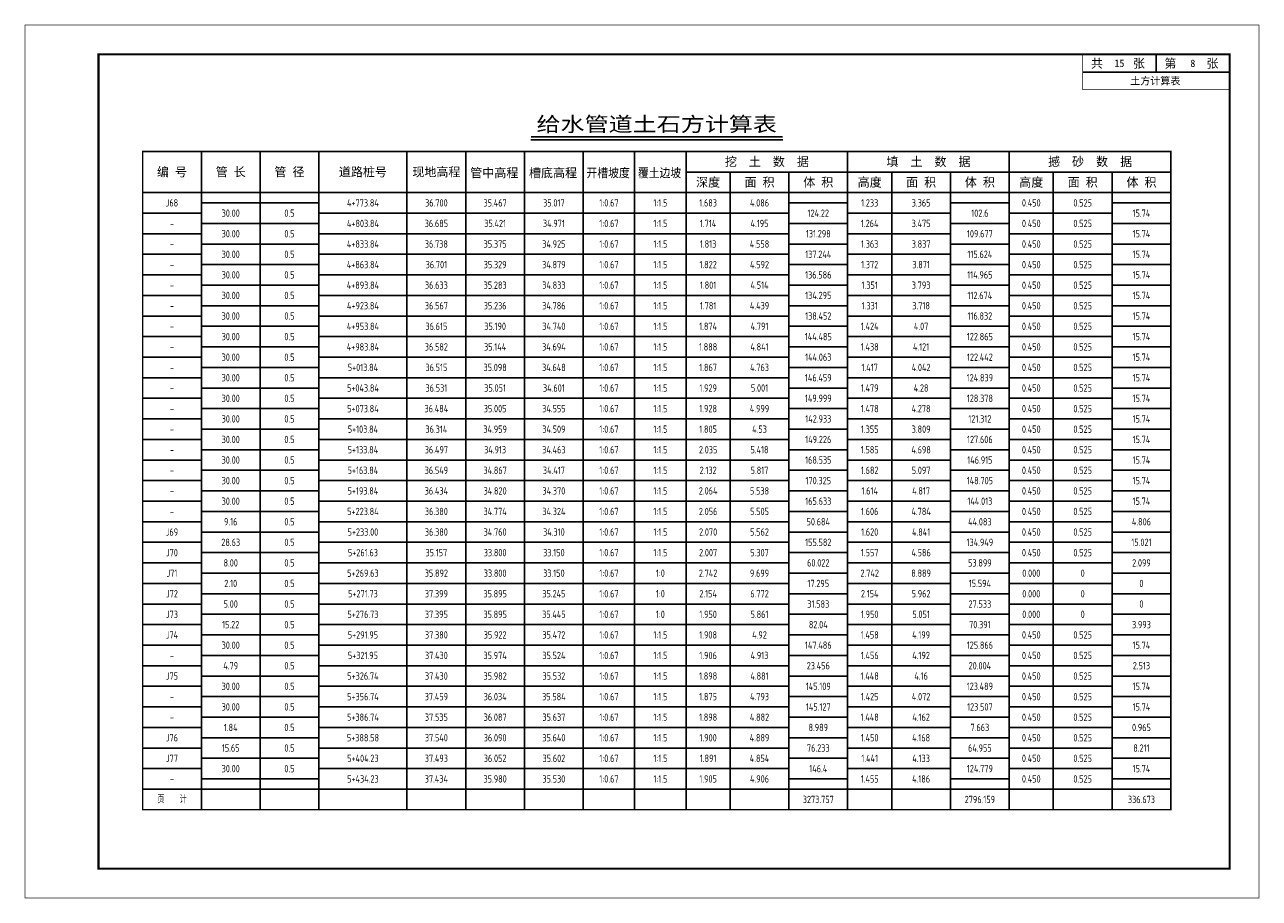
# Model space of a CAD drawing. Extents: x 336 to 6917, y 1189 to 1487.
# Tile 8 of 15: x 3416 to 3837, y 1189 to 1487. Entities that reach past the tile are written whole.
import ezdxf
from ezdxf.enums import TextEntityAlignment as Align

# ---------------------------------------------------------------- set-up
doc = ezdxf.new("R2010")
doc.units = 0
doc.layers.get('0').update_dxf_attribs({"linetype": 'CONTINUOUS'})
for name, color, linetype in [('土方_图框', 7, 'CONTINUOUS'), ('土方_土方表', 5, 'CONTINUOUS'), ('土方_土方表文字', 7, 'CONTINUOUS')]:
    doc.layers.add(name, color=color, linetype=linetype)
doc.styles.add('gpshz', font='tssdeng.shx', dxfattribs={"width": 0.7, "height": 2.5, "bigfont": 'hztxt.shx'})
doc.styles.add('仿宋_GB2312', font='txt', dxfattribs={"width": 0.7, "height": 3})
doc.styles.add('宋体', font='txt')

# ---------------------------------------------------------------- blocks, each defined once
blk = doc.blocks.new('tkx_jb')
at = {"color": 0, "linetype": 'ByBlock', "lineweight": -2}
for p, q in [((-50, 0), (0, 0)), ((-25, 0), (-25, -6)), ((-50, -6), (0, -6))]:
    blk.add_line(p, q, dxfattribs=at)
at = {"color": 0, "linetype": 'ByBlock', "lineweight": -2, "const_width": 0.25}
blk.add_lwpolyline([(0, 0), (0, -12), (-50, -12), (-50, 0)], dxfattribs=at)
at = {"color": 0, "linetype": 'ByBlock', "lineweight": -2, "style": '宋体'}
for s, p in [('共     张', (-47.19, -4.55)), ('第     张', (-22.19, -4.55))]:
    blk.add_text(s, height=3, dxfattribs=at).set_placement(p)
for tag, p in [('COUNT', (-37.5, -3)), ('PAGE', (-12.5, -3)), ('NAME', (-25.27, -8.99))]:
    blk.add_attdef(tag, text='', height=2.5, dxfattribs=at).set_placement(p, align=Align.MIDDLE_CENTER)
blk = doc.blocks.new('gsv_tfb')
at = {"color": 7, "linetype": 'ByBlock', "lineweight": -2}
blk.add_line((132.17, 227.99), (217.93, 227.99), dxfattribs=at)
at = {"color": 5, "linetype": 'ByBlock', "lineweight": -2}
for p, q in [((20, 224), (20, 0)), ((40, 224), (40, 0)), ((60, 224), (60, 0)), ((90, 224), (90, 0)), ((110, 224), (110, 0)), ((130, 224), (130, 0)), ((150, 224), (150, 0)), ((167.5, 224), (167.5, 0)), ((185, 224), (185, 0)), ((240, 224), (240, 0)), ((295, 224), (295, 0)), ((350, 217), (185, 217)), ((200, 217), (200, 0)), ((220, 217), (220, 0)), ((255, 217), (255, 0)), ((275, 217), (275, 0)), ((310, 217), (310, 0)), ((330, 217), (330, 0)), ((350, 210), (0, 210)), ((60, 206.5), (20, 206.5)), ((240, 206.5), (220, 206.5)), ((295, 206.5), (275, 206.5)), ((350, 206.5), (330, 206.5)), ((20, 203), (0, 203)), ((220, 203), (60, 203)), ((275, 203), (240, 203)), ((330, 203), (295, 203)), ((60, 199.5), (20, 199.5)), ((240, 199.5), (220, 199.5)), ((295, 199.5), (275, 199.5)), ((350, 199.5), (330, 199.5)), ((20, 196), (0, 196)), ((220, 196), (60, 196)), ((275, 196), (240, 196)), ((330, 196), (295, 196)), ((60, 192.5), (20, 192.5)), ((240, 192.5), (220, 192.5)), ((295, 192.5), (275, 192.5)), ((350, 192.5), (330, 192.5)), ((20, 189), (0, 189)), ((60, 185.5), (20, 185.5)), ((220, 189), (60, 189)), ((240, 185.5), (220, 185.5)), ((275, 189), (240, 189)), ((295, 185.5), (275, 185.5)), ((330, 189), (295, 189)), ((350, 185.5), (330, 185.5)), ((20, 182), (0, 182)), ((220, 182), (60, 182)), ((275, 182), (240, 182)), ((330, 182), (295, 182)), ((60, 178.5), (20, 178.5)), ((240, 178.5), (220, 178.5)), ((295, 178.5), (275, 178.5)), ((350, 178.5), (330, 178.5)), ((20, 175), (0, 175)), ((220, 175), (60, 175)), ((275, 175), (240, 175)), ((330, 175), (295, 175)), ((60, 171.5), (20, 171.5)), ((240, 171.5), (220, 171.5)), ((295, 171.5), (275, 171.5)), ((350, 171.5), (330, 171.5)), ((20, 168), (0, 168)), ((60, 164.5), (20, 164.5)), ((220, 168), (60, 168)), ((240, 164.5), (220, 164.5)), ((275, 168), (240, 168)), ((295, 164.5), (275, 164.5)), ((330, 168), (295, 168)), ((350, 164.5), (330, 164.5)), ((20, 161), (0, 161)), ((220, 161), (60, 161)), ((275, 161), (240, 161)), ((330, 161), (295, 161)), ((60, 157.5), (20, 157.5)), ((240, 157.5), (220, 157.5)), ((295, 157.5), (275, 157.5)), ((350, 157.5), (330, 157.5)), ((20, 154), (0, 154)), ((220, 154), (60, 154)), ((275, 154), (240, 154)), ((330, 154), (295, 154)), ((60, 150.5), (20, 150.5)), ((240, 150.5), (220, 150.5)), ((295, 150.5), (275, 150.5)), ((350, 150.5), (330, 150.5)), ((20, 147), (0, 147)), ((60, 143.5), (20, 143.5)), ((220, 147), (60, 147)), ((240, 143.5), (220, 143.5)), ((275, 147), (240, 147)), ((295, 143.5), (275, 143.5)), ((330, 147), (295, 147)), ((350, 143.5), (330, 143.5)), ((20, 140), (0, 140)), ((220, 140), (60, 140)), ((275, 140), (240, 140)), ((330, 140), (295, 140)), ((60, 136.5), (20, 136.5)), ((240, 136.5), (220, 136.5)), ((295, 136.5), (275, 136.5)), ((350, 136.5), (330, 136.5)), ((20, 133), (0, 133)), ((220, 133), (60, 133)), ((275, 133), (240, 133)), ((330, 133), (295, 133)), ((60, 129.5), (20, 129.5)), ((240, 129.5), (220, 129.5)), ((295, 129.5), (275, 129.5)), ((350, 129.5), (330, 129.5)), ((20, 126), (0, 126)), ((60, 122.5), (20, 122.5)), ((220, 126), (60, 126)), ((240, 122.5), (220, 122.5)), ((275, 126), (240, 126)), ((295, 122.5), (275, 122.5)), ((330, 126), (295, 126)), ((350, 122.5), (330, 122.5)), ((20, 119), (0, 119)), ((220, 119), (60, 119)), ((275, 119), (240, 119)), ((330, 119), (295, 119)), ((60, 115.5), (20, 115.5)), ((240, 115.5), (220, 115.5)), ((295, 115.5), (275, 115.5)), ((350, 115.5), (330, 115.5)), ((20, 112), (0, 112)), ((220, 112), (60, 112)), ((275, 112), (240, 112)), ((330, 112), (295, 112)), ((60, 108.5), (20, 108.5)), ((240, 108.5), (220, 108.5)), ((295, 108.5), (275, 108.5)), ((350, 108.5), (330, 108.5)), ((20, 105), (0, 105)), ((60, 101.5), (20, 101.5)), ((220, 105), (60, 105)), ((240, 101.5), (220, 101.5)), ((275, 105), (240, 105)), ((295, 101.5), (275, 101.5)), ((330, 105), (295, 105)), ((350, 101.5), (330, 101.5)), ((20, 98), (0, 98)), ((220, 98), (60, 98)), ((275, 98), (240, 98)), ((330, 98), (295, 98)), ((60, 94.5), (20, 94.5)), ((240, 94.5), (220, 94.5)), ((295, 94.5), (275, 94.5)), ((350, 94.5), (330, 94.5)), ((20, 91), (0, 91)), ((220, 91), (60, 91)), ((275, 91), (240, 91)), ((330, 91), (295, 91)), ((60, 87.5), (20, 87.5)), ((240, 87.5), (220, 87.5)), ((295, 87.5), (275, 87.5)), ((350, 87.5), (330, 87.5)), ((20, 84), (0, 84)), ((60, 80.5), (20, 80.5)), ((220, 84), (60, 84)), ((240, 80.5), (220, 80.5)), ((275, 84), (240, 84)), ((295, 80.5), (275, 80.5)), ((330, 84), (295, 84)), ((350, 80.5), (330, 80.5)), ((20, 77), (0, 77)), ((220, 77), (60, 77)), ((275, 77), (240, 77)), ((330, 77), (295, 77)), ((60, 73.5), (20, 73.5)), ((240, 73.5), (220, 73.5)), ((295, 73.5), (275, 73.5)), ((350, 73.5), (330, 73.5)), ((20, 70), (0, 70)), ((220, 70), (60, 70)), ((275, 70), (240, 70)), ((330, 70), (295, 70)), ((60, 66.5), (20, 66.5)), ((240, 66.5), (220, 66.5)), ((295, 66.5), (275, 66.5)), ((350, 66.5), (330, 66.5)), ((20, 63), (0, 63)), ((60, 59.5), (20, 59.5)), ((220, 63), (60, 63)), ((240, 59.5), (220, 59.5)), ((275, 63), (240, 63)), ((295, 59.5), (275, 59.5)), ((330, 63), (295, 63)), ((350, 59.5), (330, 59.5)), ((20, 56), (0, 56)), ((220, 56), (60, 56)), ((275, 56), (240, 56)), ((330, 56), (295, 56)), ((60, 52.5), (20, 52.5)), ((240, 52.5), (220, 52.5)), ((295, 52.5), (275, 52.5)), ((350, 52.5), (330, 52.5)), ((20, 49), (0, 49)), ((220, 49), (60, 49)), ((275, 49), (240, 49)), ((330, 49), (295, 49)), ((60, 45.5), (20, 45.5)), ((240, 45.5), (220, 45.5)), ((295, 45.5), (275, 45.5)), ((350, 45.5), (330, 45.5)), ((20, 42), (0, 42)), ((60, 38.5), (20, 38.5)), ((220, 42), (60, 42)), ((240, 38.5), (220, 38.5)), ((275, 42), (240, 42)), ((295, 38.5), (275, 38.5)), ((330, 42), (295, 42)), ((350, 38.5), (330, 38.5)), ((20, 35), (0, 35)), ((220, 35), (60, 35)), ((275, 35), (240, 35)), ((330, 35), (295, 35)), ((60, 31.5), (20, 31.5)), ((240, 31.5), (220, 31.5)), ((295, 31.5), (275, 31.5)), ((350, 31.5), (330, 31.5)), ((20, 28), (0, 28)), ((220, 28), (60, 28)), ((275, 28), (240, 28)), ((330, 28), (295, 28)), ((60, 24.5), (20, 24.5)), ((240, 24.5), (220, 24.5)), ((295, 24.5), (275, 24.5)), ((350, 24.5), (330, 24.5)), ((20, 21), (0, 21)), ((60, 17.5), (20, 17.5)), ((220, 21), (60, 21)), ((240, 17.5), (220, 17.5)), ((275, 21), (240, 21)), ((295, 17.5), (275, 17.5)), ((330, 21), (295, 21)), ((350, 17.5), (330, 17.5)), ((20, 14), (0, 14)), ((220, 14), (60, 14)), ((275, 14), (240, 14)), ((330, 14), (295, 14)), ((60, 10.5), (20, 10.5)), ((240, 10.5), (220, 10.5)), ((295, 10.5), (275, 10.5)), ((350, 10.5), (330, 10.5)), ((350, 7), (0, 7)), ((300, 7), (275, 7))]:
    blk.add_line(p, q, dxfattribs=at)
at = {"color": 7, "linetype": 'ByBlock', "lineweight": -2, "const_width": 0.5}
blk.add_lwpolyline([(132.17, 228.99), (217.93, 228.99)], dxfattribs=at)
at = {"color": 1, "linetype": 'ByBlock', "lineweight": -2, "const_width": 0.5}
blk.add_lwpolyline([(0, 0), (350, 0), (350, 224), (0, 224)], close=True, dxfattribs=at)
at = {"color": 7, "linetype": 'ByBlock', "lineweight": -2, "style": '仿宋_GB2312', "width": 1.2}
blk.add_text('给水管道土石方计算表', height=5, dxfattribs=at).set_placement((175, 233.38), align=Align.MIDDLE)
at = {"color": 7, "linetype": 'ByBlock', "lineweight": -2, "style": '仿宋_GB2312'}
for s, p in [('编 号', (10, 217)), ('管 长', (30, 217)), ('管 径', (50, 217)), ('道路桩号', (75, 217)), ('现地高程', (100, 217)), ('管中高程', (119.72, 216.7)), ('槽底高程', (139.72, 216.7)), ('挖  土  数  据', (212.5, 220.5)), ('填  土  数  据', (267.5, 220.5)), ('撼  砂  数  据', (322.5, 220.5)), ('深度', (192.5, 213.5)), ('面 积', (210, 213.5)), ('体 积', (230, 213.5)), ('高度', (247.5, 213.5)), ('面 积', (265, 213.5)), ('体 积', (285, 213.5)), ('高度', (302.5, 213.5)), ('面 积', (320, 213.5)), ('体 积', (340, 213.5))]:
    blk.add_text(s, height=3, dxfattribs=at).set_placement(p, align=Align.MIDDLE_CENTER)
at = {"color": 7, "linetype": 'ByBlock', "lineweight": -2, "style": '仿宋_GB2312', "width": 0.9}
for s, p in [('开槽坡度', (158.47, 216.7)), ('覆土边坡', (175.97, 216.7))]:
    blk.add_text(s, height=3, dxfattribs=at).set_placement(p, align=Align.MIDDLE_CENTER)

msp = doc.modelspace()

# ---------------------------------------------------------------- linework, layer by layer
at = {"layer": '土方_图框'}
for points, const_width in [([(3416.51, 1189.59), (3836.51, 1189.59), (3836.51, 1486.59), (3416.51, 1486.59), (3416.51, 1189.59)], 0.25), ([(3441.51, 1199.59), (3826.51, 1199.59), (3826.51, 1476.59), (3441.51, 1476.59), (3441.51, 1199.59)], 0.7)]:
    msp.add_lwpolyline(points, dxfattribs=dict(at, const_width=const_width))

# ---------------------------------------------------------------- block references
msp.add_blockref('tkx_jb', (3826.51, 1476.59), dxfattribs=at).add_auto_attribs({'NAME': '土方计算表', 'COUNT': '15', 'PAGE': '8'})
at = {"layer": '土方_土方表'}
msp.add_blockref('gsv_tfb', (3456.51, 1219.59), dxfattribs=at)

# ---------------------------------------------------------------- texts
at = {"layer": '土方_土方表文字', "style": 'gpshz', "width": 0.7}
for s, p in [('J68', (3466.51, 1426.09)), ('4+773.84', (3531.51, 1426.09)), ('36.700', (3556.51, 1426.09)), ('35.467', (3576.51, 1426.09)), ('35.017', (3596.51, 1426.09)), ('1:0.67', (3615.26, 1426.09)), ('1:1.5', (3632.76, 1426.09)), ('1.683', (3649.01, 1426.09)), ('4.086', (3666.51, 1426.09)), ('1.233', (3704.01, 1426.09)), ('3.365', (3721.51, 1426.09)), ('0.450', (3759.01, 1426.09)), ('0.525', (3776.51, 1426.09)), ('30.00', (3486.51, 1422.59)), ('0.5', (3506.51, 1422.59)), ('124.22', (3686.51, 1422.59)), ('102.6', (3741.51, 1422.59)), ('15.74', (3796.51, 1422.59)), ('-', (3466.51, 1419.09)), ('30.00', (3486.51, 1415.59)), ('0.5', (3506.51, 1415.59)), ('4+803.84', (3531.51, 1419.09)), ('36.685', (3556.51, 1419.09)), ('35.421', (3576.51, 1419.09)), ('34.971', (3596.51, 1419.09)), ('1:0.67', (3615.26, 1419.09)), ('1:1.5', (3632.76, 1419.09)), ('1.714', (3649.01, 1419.09)), ('4.195', (3666.51, 1419.09)), ('131.298', (3686.51, 1415.59)), ('1.264', (3704.01, 1419.09)), ('3.475', (3721.51, 1419.09)), ('109.677', (3741.51, 1415.59)), ('0.450', (3759.01, 1419.09)), ('0.525', (3776.51, 1419.09)), ('15.74', (3796.51, 1415.59)), ('4+833.84', (3531.51, 1412.09)), ('36.738', (3556.51, 1412.09)), ('35.375', (3576.51, 1412.09)), ('34.925', (3596.51, 1412.09)), ('1:0.67', (3615.26, 1412.09)), ('1:1.5', (3632.76, 1412.09)), ('1.813', (3649.01, 1412.09)), ('4.558', (3666.51, 1412.09)), ('1.363', (3704.01, 1412.09)), ('3.837', (3721.51, 1412.09)), ('0.450', (3759.01, 1412.09)), ('0.525', (3776.51, 1412.09)), ('-', (3466.51, 1412.09)), ('30.00', (3486.51, 1408.59)), ('0.5', (3506.51, 1408.59)), ('137.244', (3686.51, 1408.59)), ('115.624', (3741.51, 1408.59)), ('15.74', (3796.51, 1408.59)), ('-', (3466.51, 1405.09)), ('4+863.84', (3531.51, 1405.09)), ('36.701', (3556.51, 1405.09)), ('35.329', (3576.51, 1405.09)), ('34.879', (3596.51, 1405.09)), ('1:0.67', (3615.26, 1405.09)), ('1:1.5', (3632.76, 1405.09)), ('1.822', (3649.01, 1405.09)), ('4.592', (3666.51, 1405.09)), ('1.372', (3704.01, 1405.09)), ('3.871', (3721.51, 1405.09)), ('0.450', (3759.01, 1405.09)), ('0.525', (3776.51, 1405.09)), ('30.00', (3486.51, 1401.59)), ('0.5', (3506.51, 1401.59)), ('136.586', (3686.51, 1401.59)), ('114.965', (3741.51, 1401.59)), ('15.74', (3796.51, 1401.59)), ('-', (3466.51, 1398.09)), ('30.00', (3486.51, 1394.59)), ('0.5', (3506.51, 1394.59)), ('4+893.84', (3531.51, 1398.09)), ('36.633', (3556.51, 1398.09)), ('35.283', (3576.51, 1398.09)), ('34.833', (3596.51, 1398.09)), ('1:0.67', (3615.26, 1398.09)), ('1:1.5', (3632.76, 1398.09)), ('1.801', (3649.01, 1398.09)), ('4.514', (3666.51, 1398.09)), ('134.295', (3686.51, 1394.59)), ('1.351', (3704.01, 1398.09)), ('3.793', (3721.51, 1398.09)), ('112.674', (3741.51, 1394.59)), ('0.450', (3759.01, 1398.09)), ('0.525', (3776.51, 1398.09)), ('15.74', (3796.51, 1394.59)), ('4+923.84', (3531.51, 1391.09)), ('36.567', (3556.51, 1391.09)), ('35.236', (3576.51, 1391.09)), ('34.786', (3596.51, 1391.09)), ('1:0.67', (3615.26, 1391.09)), ('1:1.5', (3632.76, 1391.09)), ('1.781', (3649.01, 1391.09)), ('4.439', (3666.51, 1391.09)), ('1.331', (3704.01, 1391.09)), ('3.718', (3721.51, 1391.09)), ('0.450', (3759.01, 1391.09)), ('0.525', (3776.51, 1391.09)), ('-', (3466.51, 1391.09)), ('30.00', (3486.51, 1387.59)), ('0.5', (3506.51, 1387.59)), ('138.452', (3686.51, 1387.59)), ('116.832', (3741.51, 1387.59)), ('15.74', (3796.51, 1387.59)), ('-', (3466.51, 1384.09)), ('4+953.84', (3531.51, 1384.09)), ('36.615', (3556.51, 1384.09)), ('35.190', (3576.51, 1384.09)), ('34.740', (3596.51, 1384.09)), ('1:0.67', (3615.26, 1384.09)), ('1:1.5', (3632.76, 1384.09)), ('1.874', (3649.01, 1384.09)), ('4.791', (3666.51, 1384.09)), ('1.424', (3704.01, 1384.09)), ('4.07', (3721.51, 1384.09)), ('0.450', (3759.01, 1384.09)), ('0.525', (3776.51, 1384.09)), ('30.00', (3486.51, 1380.59)), ('0.5', (3506.51, 1380.59)), ('144.485', (3686.51, 1380.59)), ('122.865', (3741.51, 1380.59)), ('15.74', (3796.51, 1380.59)), ('-', (3466.51, 1377.09)), ('30.00', (3486.51, 1373.59)), ('0.5', (3506.51, 1373.59)), ('4+983.84', (3531.51, 1377.09)), ('36.582', (3556.51, 1377.09)), ('35.144', (3576.51, 1377.09)), ('34.694', (3596.51, 1377.09)), ('1:0.67', (3615.26, 1377.09)), ('1:1.5', (3632.76, 1377.09)), ('1.888', (3649.01, 1377.09)), ('4.841', (3666.51, 1377.09)), ('144.063', (3686.51, 1373.59)), ('1.438', (3704.01, 1377.09)), ('4.121', (3721.51, 1377.09)), ('122.442', (3741.51, 1373.59)), ('0.450', (3759.01, 1377.09)), ('0.525', (3776.51, 1377.09)), ('15.74', (3796.51, 1373.59)), ('5+013.84', (3531.51, 1370.09)), ('36.515', (3556.51, 1370.09)), ('35.098', (3576.51, 1370.09)), ('34.648', (3596.51, 1370.09)), ('1:0.67', (3615.26, 1370.09)), ('1:1.5', (3632.76, 1370.09)), ('1.867', (3649.01, 1370.09)), ('4.763', (3666.51, 1370.09)), ('1.417', (3704.01, 1370.09)), ('4.042', (3721.51, 1370.09)), ('0.450', (3759.01, 1370.09)), ('0.525', (3776.51, 1370.09)), ('-', (3466.51, 1370.09)), ('30.00', (3486.51, 1366.59)), ('0.5', (3506.51, 1366.59)), ('146.459', (3686.51, 1366.59)), ('124.839', (3741.51, 1366.59)), ('15.74', (3796.51, 1366.59)), ('-', (3466.51, 1363.09)), ('5+043.84', (3531.51, 1363.09)), ('36.531', (3556.51, 1363.09)), ('35.051', (3576.51, 1363.09)), ('34.601', (3596.51, 1363.09)), ('1:0.67', (3615.26, 1363.09)), ('1:1.5', (3632.76, 1363.09)), ('1.929', (3649.01, 1363.09)), ('5.001', (3666.51, 1363.09)), ('1.479', (3704.01, 1363.09)), ('4.28', (3721.51, 1363.09)), ('0.450', (3759.01, 1363.09)), ('0.525', (3776.51, 1363.09)), ('30.00', (3486.51, 1359.59)), ('0.5', (3506.51, 1359.59)), ('149.999', (3686.51, 1359.59)), ('128.378', (3741.51, 1359.59)), ('15.74', (3796.51, 1359.59)), ('-', (3466.51, 1356.09)), ('30.00', (3486.51, 1352.59)), ('0.5', (3506.51, 1352.59)), ('5+073.84', (3531.51, 1356.09)), ('36.484', (3556.51, 1356.09)), ('35.005', (3576.51, 1356.09)), ('34.555', (3596.51, 1356.09)), ('1:0.67', (3615.26, 1356.09)), ('1:1.5', (3632.76, 1356.09)), ('1.928', (3649.01, 1356.09)), ('4.999', (3666.51, 1356.09)), ('142.933', (3686.51, 1352.59)), ('1.478', (3704.01, 1356.09)), ('4.278', (3721.51, 1356.09)), ('121.312', (3741.51, 1352.59)), ('0.450', (3759.01, 1356.09)), ('0.525', (3776.51, 1356.09)), ('15.74', (3796.51, 1352.59)), ('5+103.84', (3531.51, 1349.09)), ('36.314', (3556.51, 1349.09)), ('34.959', (3576.51, 1349.09)), ('34.509', (3596.51, 1349.09)), ('1:0.67', (3615.26, 1349.09)), ('1:1.5', (3632.76, 1349.09)), ('1.805', (3649.01, 1349.09)), ('4.53', (3666.51, 1349.09)), ('1.355', (3704.01, 1349.09)), ('3.809', (3721.51, 1349.09)), ('0.450', (3759.01, 1349.09)), ('0.525', (3776.51, 1349.09)), ('-', (3466.51, 1349.09)), ('30.00', (3486.51, 1345.59)), ('0.5', (3506.51, 1345.59)), ('149.226', (3686.51, 1345.59)), ('127.606', (3741.51, 1345.59)), ('15.74', (3796.51, 1345.59)), ('-', (3466.51, 1342.09)), ('5+133.84', (3531.51, 1342.09)), ('36.497', (3556.51, 1342.09)), ('34.913', (3576.51, 1342.09)), ('34.463', (3596.51, 1342.09)), ('1:0.67', (3615.26, 1342.09)), ('1:1.5', (3632.76, 1342.09)), ('2.035', (3649.01, 1342.09)), ('5.418', (3666.51, 1342.09)), ('1.585', (3704.01, 1342.09)), ('4.698', (3721.51, 1342.09)), ('0.450', (3759.01, 1342.09)), ('0.525', (3776.51, 1342.09)), ('30.00', (3486.51, 1338.59)), ('0.5', (3506.51, 1338.59)), ('168.535', (3686.51, 1338.59)), ('146.915', (3741.51, 1338.59)), ('15.74', (3796.51, 1338.59)), ('-', (3466.51, 1335.09)), ('30.00', (3486.51, 1331.59)), ('0.5', (3506.51, 1331.59)), ('5+163.84', (3531.51, 1335.09)), ('36.549', (3556.51, 1335.09)), ('34.867', (3576.51, 1335.09)), ('34.417', (3596.51, 1335.09)), ('1:0.67', (3615.26, 1335.09)), ('1:1.5', (3632.76, 1335.09)), ('2.132', (3649.01, 1335.09)), ('5.817', (3666.51, 1335.09)), ('170.325', (3686.51, 1331.59)), ('1.682', (3704.01, 1335.09)), ('5.097', (3721.51, 1335.09)), ('148.705', (3741.51, 1331.59)), ('0.450', (3759.01, 1335.09)), ('0.525', (3776.51, 1335.09)), ('15.74', (3796.51, 1331.59)), ('5+193.84', (3531.51, 1328.09)), ('36.434', (3556.51, 1328.09)), ('34.820', (3576.51, 1328.09)), ('34.370', (3596.51, 1328.09)), ('1:0.67', (3615.26, 1328.09)), ('1:1.5', (3632.76, 1328.09)), ('2.064', (3649.01, 1328.09)), ('5.538', (3666.51, 1328.09)), ('1.614', (3704.01, 1328.09)), ('4.817', (3721.51, 1328.09)), ('0.450', (3759.01, 1328.09)), ('0.525', (3776.51, 1328.09)), ('-', (3466.51, 1328.09)), ('30.00', (3486.51, 1324.59)), ('0.5', (3506.51, 1324.59)), ('165.633', (3686.51, 1324.59)), ('144.013', (3741.51, 1324.59)), ('15.74', (3796.51, 1324.59)), ('-', (3466.51, 1321.09)), ('5+223.84', (3531.51, 1321.09)), ('36.380', (3556.51, 1321.09)), ('34.774', (3576.51, 1321.09)), ('34.324', (3596.51, 1321.09)), ('1:0.67', (3615.26, 1321.09)), ('1:1.5', (3632.76, 1321.09)), ('2.056', (3649.01, 1321.09)), ('5.505', (3666.51, 1321.09)), ('1.606', (3704.01, 1321.09)), ('4.784', (3721.51, 1321.09)), ('0.450', (3759.01, 1321.09)), ('0.525', (3776.51, 1321.09)), ('J69', (3466.51, 1314.09)), ('9.16', (3486.51, 1317.59)), ('0.5', (3506.51, 1317.59)), ('5+233.00', (3531.51, 1314.09)), ('36.380', (3556.51, 1314.09)), ('34.760', (3576.51, 1314.09)), ('34.310', (3596.51, 1314.09)), ('1:0.67', (3615.26, 1314.09)), ('2.070', (3649.01, 1314.09)), ('5.562', (3666.51, 1314.09)), ('50.684', (3686.51, 1317.59)), ('1.620', (3704.01, 1314.09)), ('44.083', (3741.51, 1317.59)), ('0.450', (3759.01, 1314.09)), ('0.525', (3776.51, 1314.09)), ('4.806', (3796.51, 1317.59)), ('28.63', (3486.51, 1310.59)), ('0.5', (3506.51, 1310.59)), ('1:1.5', (3632.76, 1314.09)), ('155.582', (3686.51, 1310.59)), ('4.841', (3721.51, 1314.09)), ('134.949', (3741.51, 1310.59)), ('15.021', (3796.51, 1310.59)), ('J70', (3466.51, 1307.09)), ('5+261.63', (3531.51, 1307.09)), ('35.157', (3556.51, 1307.09)), ('33.800', (3576.51, 1307.09)), ('33.150', (3596.51, 1307.09)), ('1:0.67', (3615.26, 1307.09)), ('1:1.5', (3632.76, 1307.09)), ('2.007', (3649.01, 1307.09)), ('5.307', (3666.51, 1307.09)), ('1.557', (3704.01, 1307.09)), ('4.586', (3721.51, 1307.09)), ('0.450', (3759.01, 1307.09)), ('0.525', (3776.51, 1307.09)), ('8.00', (3486.51, 1303.59)), ('0.5', (3506.51, 1303.59)), ('60.022', (3686.51, 1303.59)), ('53.899', (3741.51, 1303.59)), ('2.099', (3796.51, 1303.59)), ('J71', (3466.51, 1300.09)), ('5+269.63', (3531.51, 1300.09)), ('35.892', (3556.51, 1300.09)), ('33.800', (3576.51, 1300.09)), ('33.150', (3596.51, 1300.09)), ('1:0.67', (3615.26, 1300.09)), ('1:0', (3632.76, 1300.09)), ('2.742', (3649.01, 1300.09)), ('9.699', (3666.51, 1300.09)), ('2.742', (3704.01, 1300.09)), ('8.889', (3721.51, 1300.09)), ('0.000', (3759.01, 1300.09)), ('0', (3776.51, 1300.09)), ('J72', (3466.51, 1293.09)), ('2.10', (3486.51, 1296.59)), ('0.5', (3506.51, 1296.59)), ('5+271.73', (3531.51, 1293.09)), ('37.399', (3556.51, 1293.09)), ('35.895', (3576.51, 1293.09)), ('35.245', (3596.51, 1293.09)), ('1:0.67', (3615.26, 1293.09)), ('1:0', (3632.76, 1293.09)), ('2.154', (3649.01, 1293.09)), ('6.772', (3666.51, 1293.09)), ('17.295', (3686.51, 1296.59)), ('2.154', (3704.01, 1293.09)), ('5.962', (3721.51, 1293.09)), ('15.594', (3741.51, 1296.59)), ('0.000', (3759.01, 1293.09)), ('0', (3776.51, 1293.09)), ('0', (3796.51, 1296.59)), ('5.00', (3486.51, 1289.59)), ('0.5', (3506.51, 1289.59)), ('31.583', (3686.51, 1289.59)), ('27.533', (3741.51, 1289.59)), ('0', (3796.51, 1289.59)), ('J73', (3466.51, 1286.09)), ('5+276.73', (3531.51, 1286.09)), ('37.395', (3556.51, 1286.09)), ('35.895', (3576.51, 1286.09)), ('35.445', (3596.51, 1286.09)), ('1:0.67', (3615.26, 1286.09)), ('1:0', (3632.76, 1286.09)), ('1.950', (3649.01, 1286.09)), ('5.861', (3666.51, 1286.09)), ('1.950', (3704.01, 1286.09)), ('5.051', (3721.51, 1286.09)), ('0.000', (3759.01, 1286.09)), ('0', (3776.51, 1286.09)), ('15.22', (3486.51, 1282.59)), ('0.5', (3506.51, 1282.59)), ('82.04', (3686.51, 1282.59)), ('70.391', (3741.51, 1282.59)), ('3.993', (3796.51, 1282.59)), ('J74', (3466.51, 1279.09)), ('5+291.95', (3531.51, 1279.09)), ('37.380', (3556.51, 1279.09)), ('35.922', (3576.51, 1279.09)), ('35.472', (3596.51, 1279.09)), ('1:0.67', (3615.26, 1279.09)), ('1:1.5', (3632.76, 1279.09)), ('1.908', (3649.01, 1279.09)), ('4.92', (3666.51, 1279.09)), ('1.458', (3704.01, 1279.09)), ('4.199', (3721.51, 1279.09)), ('0.450', (3759.01, 1279.09)), ('0.525', (3776.51, 1279.09)), ('30.00', (3486.51, 1275.59)), ('0.5', (3506.51, 1275.59)), ('5+321.95', (3531.51, 1272.09)), ('37.430', (3556.51, 1272.09)), ('35.974', (3576.51, 1272.09)), ('35.524', (3596.51, 1272.09)), ('1:0.67', (3615.26, 1272.09)), ('1.906', (3649.01, 1272.09)), ('4.913', (3666.51, 1272.09)), ('147.486', (3686.51, 1275.59)), ('1.456', (3704.01, 1272.09)), ('4.192', (3721.51, 1272.09)), ('125.866', (3741.51, 1275.59)), ('0.450', (3759.01, 1272.09)), ('0.525', (3776.51, 1272.09)), ('15.74', (3796.51, 1275.59)), ('-', (3466.51, 1272.09)), ('4.79', (3486.51, 1268.59)), ('0.5', (3506.51, 1268.59)), ('1:1.5', (3632.76, 1272.09)), ('23.456', (3686.51, 1268.59)), ('20.004', (3741.51, 1268.59)), ('2.513', (3796.51, 1268.59)), ('J75', (3466.51, 1265.09)), ('5+326.74', (3531.51, 1265.09)), ('37.430', (3556.51, 1265.09)), ('35.982', (3576.51, 1265.09)), ('35.532', (3596.51, 1265.09)), ('1:0.67', (3615.26, 1265.09)), ('1:1.5', (3632.76, 1265.09)), ('1.898', (3649.01, 1265.09)), ('4.881', (3666.51, 1265.09)), ('1.448', (3704.01, 1265.09)), ('4.16', (3721.51, 1265.09)), ('0.450', (3759.01, 1265.09)), ('0.525', (3776.51, 1265.09)), ('30.00', (3486.51, 1261.59)), ('0.5', (3506.51, 1261.59)), ('145.109', (3686.51, 1261.59)), ('123.489', (3741.51, 1261.59)), ('15.74', (3796.51, 1261.59)), ('-', (3466.51, 1258.09)), ('5+356.74', (3531.51, 1258.09)), ('37.459', (3556.51, 1258.09)), ('36.034', (3576.51, 1258.09)), ('35.584', (3596.51, 1258.09)), ('1:0.67', (3615.26, 1258.09)), ('1:1.5', (3632.76, 1258.09)), ('1.875', (3649.01, 1258.09)), ('4.793', (3666.51, 1258.09)), ('1.425', (3704.01, 1258.09)), ('4.072', (3721.51, 1258.09)), ('0.450', (3759.01, 1258.09)), ('0.525', (3776.51, 1258.09)), ('30.00', (3486.51, 1254.59)), ('0.5', (3506.51, 1254.59)), ('5+386.74', (3531.51, 1251.09)), ('37.535', (3556.51, 1251.09)), ('36.087', (3576.51, 1251.09)), ('35.637', (3596.51, 1251.09)), ('1:0.67', (3615.26, 1251.09)), ('1.898', (3649.01, 1251.09)), ('4.882', (3666.51, 1251.09)), ('145.127', (3686.51, 1254.59)), ('1.448', (3704.01, 1251.09)), ('4.162', (3721.51, 1251.09)), ('123.507', (3741.51, 1254.59)), ('0.450', (3759.01, 1251.09)), ('0.525', (3776.51, 1251.09)), ('15.74', (3796.51, 1254.59)), ('-', (3466.51, 1251.09)), ('1.84', (3486.51, 1247.59)), ('0.5', (3506.51, 1247.59)), ('1:1.5', (3632.76, 1251.09)), ('8.989', (3686.51, 1247.59)), ('7.663', (3741.51, 1247.59)), ('0.965', (3796.51, 1247.59)), ('J76', (3466.51, 1244.09)), ('5+388.58', (3531.51, 1244.09)), ('37.540', (3556.51, 1244.09)), ('36.090', (3576.51, 1244.09)), ('35.640', (3596.51, 1244.09)), ('1:0.67', (3615.26, 1244.09)), ('1:1.5', (3632.76, 1244.09)), ('1.900', (3649.01, 1244.09)), ('4.889', (3666.51, 1244.09)), ('1.450', (3704.01, 1244.09)), ('4.168', (3721.51, 1244.09)), ('0.450', (3759.01, 1244.09)), ('0.525', (3776.51, 1244.09)), ('15.65', (3486.51, 1240.59)), ('0.5', (3506.51, 1240.59)), ('76.233', (3686.51, 1240.59)), ('64.955', (3741.51, 1240.59)), ('8.211', (3796.51, 1240.59)), ('J77', (3466.51, 1237.09)), ('5+404.23', (3531.51, 1237.09)), ('37.493', (3556.51, 1237.09)), ('36.052', (3576.51, 1237.09)), ('35.602', (3596.51, 1237.09)), ('1:0.67', (3615.26, 1237.09)), ('1:1.5', (3632.76, 1237.09)), ('1.891', (3649.01, 1237.09)), ('4.854', (3666.51, 1237.09)), ('1.441', (3704.01, 1237.09)), ('4.133', (3721.51, 1237.09)), ('0.450', (3759.01, 1237.09)), ('0.525', (3776.51, 1237.09)), ('30.00', (3486.51, 1233.59)), ('0.5', (3506.51, 1233.59)), ('5+434.23', (3531.51, 1230.09)), ('37.434', (3556.51, 1230.09)), ('35.980', (3576.51, 1230.09)), ('35.530', (3596.51, 1230.09)), ('1:0.67', (3615.26, 1230.09)), ('1:1.5', (3632.76, 1230.09)), ('1.905', (3649.01, 1230.09)), ('4.906', (3666.51, 1230.09)), ('146.4', (3686.51, 1233.59)), ('1.455', (3704.01, 1230.09)), ('4.186', (3721.51, 1230.09)), ('124.779', (3741.51, 1233.59)), ('0.450', (3759.01, 1230.09)), ('0.525', (3776.51, 1230.09)), ('15.74', (3796.51, 1233.59)), ('-', (3466.51, 1230.09)), ('页    计', (3466.51, 1223.09)), ('3273.757', (3686.51, 1223.09)), ('2796.159', (3741.51, 1223.09)), ('336.673', (3796.51, 1223.09))]:
    msp.add_text(s, height=2.5, dxfattribs=at).set_placement(p, align=Align.MIDDLE_CENTER)

doc.saveas('drawing.dxf')
